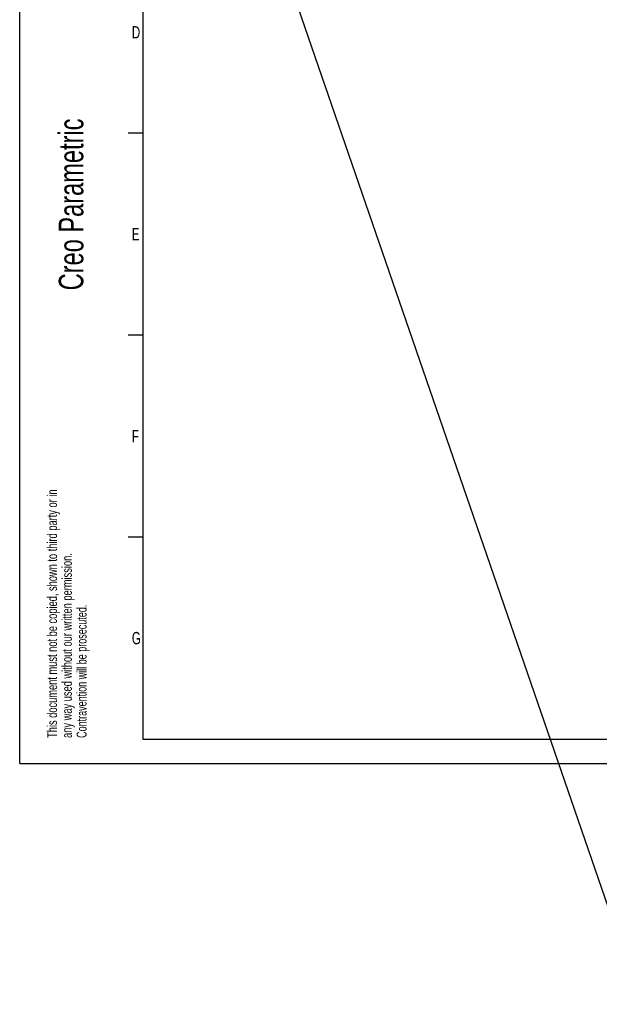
# Model space of a CAD drawing. Extents: x 0 to 420, y -49 to 297.
# Tile 1 of 20: x 0 to 118, y -49 to 151. Entities that reach past the tile are written whole.
import ezdxf

# ---------------------------------------------------------------- set-up
doc = ezdxf.new("R2010")
doc.units = 0
doc.header["$LTSCALE"] = 23.1
doc.layers.add('ASE_85_125-10_DXF_FORMAT', color=7, linetype='CONTINUOUS')
doc.layers.add('HOSE_125_10_DXF_CONTINUOUS', color=7, linetype='CONTINUOUS')
doc.styles.get("Standard").update_dxf_attribs({"font": 'txt', "width": 0.7})

# ---------------------------------------------------------------- blocks, each defined once
blk = doc.blocks.new('SQS_LAGTEXT_BL0', base_point=(7.49, 145.42))
at = {"layer": 'ASE_85_125-10_DXF_FORMAT', "color": 7, "linetype": 'CONTINUOUS'}
for q in [(0, 14.98), (14.98, 0)]:
    blk.add_line((0, 0), q, dxfattribs=at)
for s, height, width, p in [('Creo Parametric', 4.9947, 0.71746, (12.92, 96.09)), ('This document must not be copied, shown to third party or in', 1.9979, 0.704762, (7.58, 5.22)), ('any way used without our written permission.', 1.9979, 0.705628, (10.58, 5.22)), ('Contravention will be prosecuted.', 1.9979, 0.684704, (13.57, 5.22))]:
    blk.add_text(s, height=height, rotation=90, dxfattribs=dict(at, width=width)).set_placement(p)

msp = doc.modelspace()

# ---------------------------------------------------------------- linework, layer by layer
at = {"layer": 'ASE_85_125-10_DXF_FORMAT', "color": 7, "linetype": 'CONTINUOUS'}
for p, q in [((-0.00158, -0.00152), (-0.00158, 296.99848)), ((24.99842, 291.99848), (24.99842, 4.99848)), ((24.99842, 127.99848), (21.99842, 127.99848)), ((24.99842, 86.99848), (21.99842, 86.99848)), ((24.99842, 45.99848), (21.99842, 45.99848)), ((24.99842, 4.99848), (414.99842, 4.99848)), ((-0.00158, -0.00152), (419.99842, -0.00152))]:
    msp.add_line(p, q, dxfattribs=at)
at = {"layer": 'HOSE_125_10_DXF_CONTINUOUS', "color": 4, "linetype": 'CONTINUOUS'}
msp.add_line((51.77833, 167.17474), (126.22083, -48.86653), dxfattribs=at)

# ---------------------------------------------------------------- block references
at = {"layer": 'ASE_85_125-10_DXF_FORMAT', "color": 7, "linetype": 'CONTINUOUS'}
msp.add_blockref('SQS_LAGTEXT_BL0', (7.49052, 145.42059), dxfattribs=at)

# ---------------------------------------------------------------- texts
at = {"layer": 'ASE_85_125-10_DXF_FORMAT', "color": 7, "linetype": 'CONTINUOUS', "char_height": 2.5, "attachment_point": 1}
for s, insert, width in [('D', (22.77171, 149.73026), 3.3928571), ('E', (22.77171, 108.73026), 2.6785714), ('F', (22.77171, 67.73026), 2.6785714), ('G', (22.77171, 26.73026), 2.9464286)]:
    msp.add_mtext(s, dxfattribs=dict(at, insert=insert, width=width))

doc.saveas('drawing.dxf')
